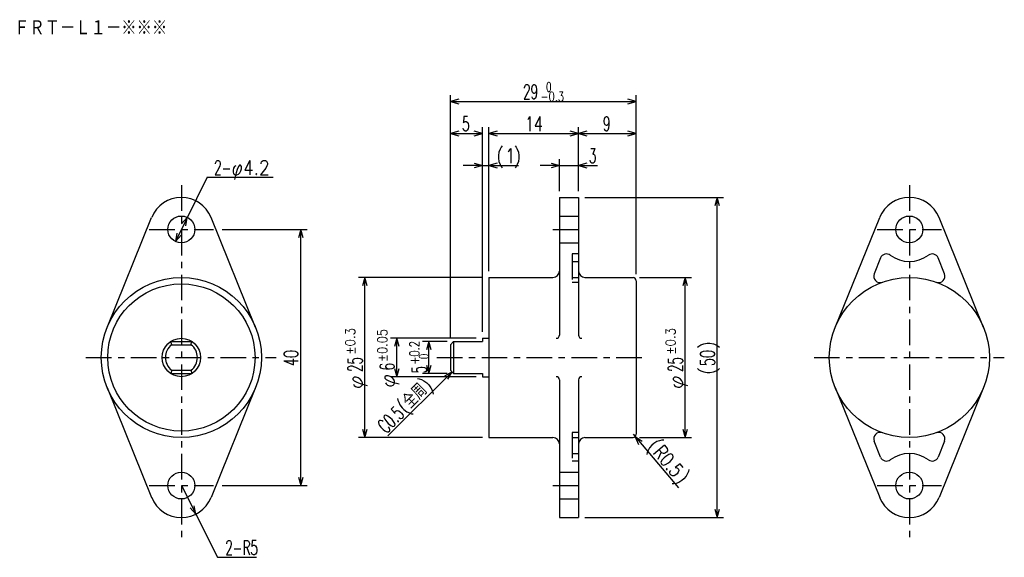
# Model space of a CAD drawing. Extents: x -45 to 109, y -31 to 53.
import ezdxf

# ---------------------------------------------------------------- set-up
doc = ezdxf.new("R2010")
doc.units = 0
doc.linetypes.add('CENTER', pattern=[7, 4, -1, 1, -1])
doc.linetypes.add('HIDDEN', pattern=[5, 4, -1])
doc.layers.get('0').update_dxf_attribs({"linetype": 'CONTINUOUS'})
for name, color, linetype in [('FIG_1', 5, 'CENTER'), ('FIG_2', 7, 'CONTINUOUS'), ('FIG_3', 5, 'HIDDEN'), ('FIG_4', 5, 'CONTINUOUS'), ('SMP_1', 5, 'CONTINUOUS')]:
    doc.layers.add(name, color=color, linetype=linetype)
doc.styles.add('KANJI', font='TXT', dxfattribs={"bigfont": 'BIGFONT'})

# ---------------------------------------------------------------- blocks, each defined once
blk = doc.blocks.new('$$$ARW_ARROW')
for p, q in [((0.428571, 0.119048), (0, 0)), ((0, 0), (0.428571, -0.119048))]:
    blk.add_line(p, q)
blk = doc.blocks.new('$$$ARW_SHAFT')
for p, q in [((0, 0), (0.428571, 0.119048)), ((0.428571, -0.119048), (0, 0)), ((0, 0), (1, 0))]:
    blk.add_line(p, q)

msp = doc.modelspace()

# ---------------------------------------------------------------- linework, layer by layer
at = {"layer": 'FIG_1'}
for p, q in [((-19.45, 26.93), (-19.45, -28.07)), ((94.18, 26.93), (94.18, -28.07)), ((-24.45, 20), (-14.45, 20)), ((38.55, 20), (43.55, 20)), ((89.18, 20), (99.18, 20)), ((79.3, 0), (109, 0)), ((-34.34, 0), (-4.63, 0)), ((20.43, 0), (53.42, 0)), ((-24.45, -20), (-14.45, -20)), ((38.55, -20), (43.55, -20)), ((89.18, -20), (99.18, -20))]:
    msp.add_line(p, q, dxfattribs=at)
at = {"layer": 'FIG_2'}
for p, q in [((39.55, 25), (39.55, 7)), ((39.55, 25), (42.55, 25)), ((42.55, 25), (42.55, 7)), ((-31.04, 4.69), (-24.09, 21.87)), ((-7.87, 4.69), (-14.82, 21.87)), ((82.59, 4.69), (89.55, 21.88)), ((105.77, 4.69), (98.82, 21.88)), ((89.68, 15.55), (88.68, 13.08)), ((99.68, 13.08), (98.68, 15.55)), ((28.55, 12.5), (28.55, -12.5)), ((28.55, 12.5), (38.55, 12.5)), ((43.55, 12.5), (51.05, 12.5)), ((51.55, 12), (51.55, -12)), ((39.55, 7), (39.55, 3.5)), ((42.55, 7), (42.55, 3.5)), ((-21.11, 2.5), (-17.8, 2.5)), ((-20.95, 2), (-21.11, 2.5)), ((-20.95, 2), (-17.95, 2)), ((-17.95, 2), (-17.8, 2.5)), ((22.55, 2), (23.05, 2.5)), ((22.55, 2), (22.55, -2)), ((23.05, 2.5), (27.55, 2.5)), ((23.05, 2.5), (23.05, -2.5)), ((27.55, 3), (28.55, 3)), ((27.55, 3), (27.55, 2.5)), ((-20.95, -2), (-21.11, -2.5)), ((-21.11, -2.5), (-17.8, -2.5)), ((-20.95, -2), (-17.95, -2)), ((-17.95, -2), (-17.8, -2.5)), ((22.55, -2), (23.05, -2.5)), ((23.05, -2.5), (27.55, -2.5)), ((27.55, -2.5), (27.55, -3)), ((27.55, -3), (28.55, -3)), ((39.55, -3.5), (39.55, -25)), ((42.55, -3.5), (42.55, -25)), ((42.55, -3.5), (42.55, -25)), ((-31.04, -4.69), (-24.09, -21.88)), ((-7.87, -4.69), (-14.82, -21.88)), ((82.59, -4.69), (89.55, -21.87)), ((105.77, -4.69), (98.82, -21.87)), ((28.55, -12.5), (38.55, -12.5)), ((43.55, -12.5), (51.05, -12.5)), ((89.68, -15.55), (88.68, -13.08)), ((99.68, -13.08), (98.68, -15.55)), ((39.55, -25), (42.55, -25))]:
    msp.add_line(p, q, dxfattribs=at)
for centre, radius in [((-19.45, 20), 2.1), ((94.18, 20), 2.1), ((-19.45, 0), 12.5), ((94.18, 0), 12.5), ((-19.45, 0), 11.5), ((-19.45, 0), 3), ((-19.45, -20), 2.1), ((94.18, -20), 2.1)]:
    msp.add_circle(centre, radius, dxfattribs=at)
for centre, radius, start, end in [((-19.45, 20), 5, 22.0243, 157.9757), ((94.18, 20), 5, 22.0243, 157.9757), ((90.61, 15.18), 1, 53.4982, 157.9757), ((94.18, 20), 5, 233.4982, 306.5018), ((97.75, 15.18), 1, 22.0243, 126.5018), ((38.55, 13.5), 1, 270, 0), ((43.55, 13.5), 1, 180, 270), ((51.05, 12), 0.5, 0, 90), ((89.61, 12.7), 1, 157.9757, 289.786), ((98.75, 12.7), 1, 250.214, 22.0243), ((39.05, 3.5), 0.5, 270, 0), ((43.05, 3.5), 0.5, 180, 270), ((-19.45, 0), 2.5, 126.8699, 233.1301), ((-19.45, 0), 2.5, 306.8699, 53.1301), ((39.05, -3.5), 0.5, 0, 90), ((43.05, -3.5), 0.5, 90, 180), ((51.05, -12), 0.5, 270, 0), ((89.61, -12.7), 1, 70.214, 202.0243), ((98.75, -12.7), 1, 337.9757, 109.786), ((38.55, -13.5), 1, 0, 90), ((43.55, -13.5), 1, 90, 180), ((94.18, -20), 5, 53.4982, 126.5018), ((90.61, -15.18), 1, 202.0243, 306.5018), ((97.75, -15.18), 1, 233.4982, 337.9757), ((-19.45, -20), 5, 202.0243, 337.9757), ((94.18, -20), 5, 202.0243, 337.9757)]:
    msp.add_arc(centre, radius, start, end, dxfattribs=at)
at = {"layer": 'FIG_3'}
for p, q in [((39.55, 22.1), (42.55, 22.1)), ((39.55, 17.9), (42.55, 17.9)), ((42.55, 16.18), (41.55, 16.18)), ((41.55, 16.18), (41.55, 11.76)), ((41.55, 15), (42.55, 15)), ((41.55, 12.5), (42.55, 12.5)), ((41.55, 11.76), (42.55, 11.76)), ((42.55, -11.71), (41.55, -11.71)), ((41.55, -11.71), (41.55, -16.15)), ((41.55, -12.5), (42.55, -12.5)), ((41.55, -15), (42.55, -15)), ((41.55, -16.15), (42.55, -16.15)), ((39.55, -17.9), (42.55, -17.9)), ((39.55, -22.1), (42.55, -22.1))]:
    msp.add_line(p, q, dxfattribs=at)
at = {"layer": 'FIG_4'}
for p, q in [((22.55, 3), (22.55, 41)), ((22.55, 40), (51.55, 40)), ((51.55, 13), (51.55, 41)), ((22.55, 3), (22.55, 36)), ((27.55, 4), (27.55, 36)), ((28.55, 13.5), (28.55, 36)), ((42.55, 26), (42.55, 36)), ((42.55, 26), (42.55, 36)), ((51.55, 13), (51.55, 36)), ((22.55, 35), (27.55, 35)), ((28.55, 35), (42.55, 35)), ((42.55, 35), (51.55, 35)), ((27.55, 4), (27.55, 31)), ((28.55, 13.5), (28.55, 31)), ((39.55, 26), (39.55, 31)), ((42.55, 26), (42.55, 31)), ((27.55, 30), (33.18, 30)), ((39.55, 30), (45.53, 30)), ((-15.41, 28.15), (-20.39, 18.12)), ((-15.41, 28.15), (-5.11, 28.15)), ((43.55, 25), (65.18, 25)), ((64.18, -25), (64.18, 25)), ((-13.06, 20), (0.18, 20)), ((-0.82, -20), (-0.82, 20)), ((27.55, 12.5), (8.18, 12.5)), ((9.18, -12.5), (9.18, 12.5)), ((52.05, 12.5), (60.18, 12.5)), ((59.18, -12.5), (59.18, 12.5)), ((26.55, 3), (13.18, 3)), ((14.18, -3), (14.18, 3)), ((22.05, 2.5), (18.18, 2.5)), ((19.18, -2.5), (19.18, 2.5)), ((22.8, -2.25), (12.8, -12.25)), ((26.55, -3), (13.18, -3)), ((22.05, -2.5), (18.18, -2.5)), ((51.05, -12), (58.13, -20.34)), ((27.55, -12.5), (8.18, -12.5)), ((52.05, -12.5), (60.18, -12.5)), ((-19.45, -20), (-13.79, -31.22)), ((-13.06, -20), (0.18, -20)), ((43.55, -25), (65.18, -25)), ((-13.79, -31.22), (-7.74, -31.22))]:
    msp.add_line(p, q, dxfattribs=at)

# ---------------------------------------------------------------- block references
at = {"layer": 'SMP_1', "xscale": 3, "yscale": 3, "zscale": 2.5}
for p in [(22.55, 40), (22.55, 35), (28.55, 35), (42.55, 35), (28.55, 30), (42.55, 30)]:
    msp.add_blockref('$$$ARW_ARROW', p, dxfattribs=at)
for name, p, rotation in [('$$$ARW_ARROW', (51.55, 40), 180), ('$$$ARW_ARROW', (27.55, 35), 180), ('$$$ARW_ARROW', (42.55, 35), 180), ('$$$ARW_ARROW', (51.55, 35), 180), ('$$$ARW_SHAFT', (27.55, 30), 180), ('$$$ARW_SHAFT', (39.55, 30), 180), ('$$$ARW_ARROW', (64.18, 25), 270), ('$$$ARW_ARROW', (-18.52, 21.88), 243.599109), ('$$$ARW_ARROW', (-0.82, 20), 270), ('$$$ARW_ARROW', (-20.39, 18.12), 63.599109), ('$$$ARW_ARROW', (9.18, 12.5), 270), ('$$$ARW_ARROW', (59.18, 12.5), 270), ('$$$ARW_ARROW', (14.18, 3), 270), ('$$$ARW_ARROW', (19.18, 2.5), 270), ('$$$ARW_ARROW', (19.18, -2.5), 90), ('$$$ARW_ARROW', (14.18, -3), 90), ('$$$ARW_ARROW', (22.8, -2.25), 225), ('$$$ARW_ARROW', (9.18, -12.5), 90), ('$$$ARW_ARROW', (51.37, -12.38), 310.334691), ('$$$ARW_ARROW', (59.18, -12.5), 90), ('$$$ARW_ARROW', (-0.82, -20), 90), ('$$$ARW_ARROW', (-17.2, -24.46), 116.7719159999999), ('$$$ARW_ARROW', (64.18, -25), 90)]:
    msp.add_blockref(name, p, dxfattribs=dict(at, rotation=rotation))

# ---------------------------------------------------------------- texts
at = {"layer": 'SMP_1', "style": 'KANJI'}
for s, height, width, p in [('ＦＲＴ－Ｌ１－※※※', 2.5, 0.869565, (-45.57, 50.25)), (' 0', 1.5, 0.654545, (36.6, 41.51)), ('29', 2.25, 0.6, (33.9, 40.38)), ('-0.3', 1.5, 0.757895, (36.6, 40.01)), ('5', 2.25, 0.6, (24.37, 35.38)), ('14', 2.25, 0.72, (34.2, 35.38)), ('9', 2.25, 0.6, (46.37, 35.38)), ('(', 2.25, 0.9, (29.68, 30.38)), ('1', 2.25, 0.9, (31.03, 30.38)), (')', 2.25, 0.9, (32.38, 30.38)), ('3', 2.25, 0.6, (44.18, 30.38)), ('2-', 2.25, 0.6, (-14.33, 28.53)), ('φ4.2', 2.25, 0.857143, (-11.63, 28.53)), ('2-', 2.25, 0.6, (-12.58, -30.84)), ('R5', 2.25, 0.6, (-9.88, -30.84))]:
    msp.add_text(s, height=height, dxfattribs=dict(at, width=width)).set_placement(p)
for s, height, rotation, width, p in [('±0.3', 1.5, 90, 0.9, (7.67, 0.45)), ('±0.3', 1.5, 90, 0.9, (57.67, 0.45)), ('±0.05', 1.5, 90, 0.864, (12.67, -0.68)), ('+0.2', 1.5, 90, 0.757895, (17.67, -1.13)), (')', 2.25, 90, 0.9, (63.8, 1.35)), ('40', 2.25, 90, 0.654545, (-1.2, -1.35)), ('50', 2.25, 90, 0.654545, (63.8, -1.35)), ('25', 2.25, 90, 0.6, (8.8, -2.25)), ('6', 2.25, 90, 0.6, (13.8, -2.03)), (' 0', 1.5, 90, 0.654545, (19.17, -1.13)), ('25', 2.25, 90, 0.6, (58.8, -2.25)), ('φ', 2.25, 90, 1.028571, (8.8, -4.95)), ('φ', 2.25, 90, 1.028571, (13.8, -4.73)), ('(全周)', 2.25, 45, 0.793636, (15.61, -8.89)), ('5', 2.25, 90, 0.6, (18.8, -2.48)), ('φ', 2.25, 90, 1.028571, (58.8, -4.95)), ('(', 2.25, 90, 0.9, (63.8, -2.7)), ('C0.5', 2.25, 45, 0.612632, (12.53, -11.98)), ('(', 2.25, 310.3347, 0.9, (53.18, -13.92)), ('R0.5', 2.25, 310.3347, 0.757895, (54.05, -14.95)), (')', 2.25, 310.3347, 0.9, (57.54, -19.06))]:
    msp.add_text(s, height=height, rotation=rotation, dxfattribs=dict(at, width=width)).set_placement(p)

doc.saveas('drawing.dxf')
